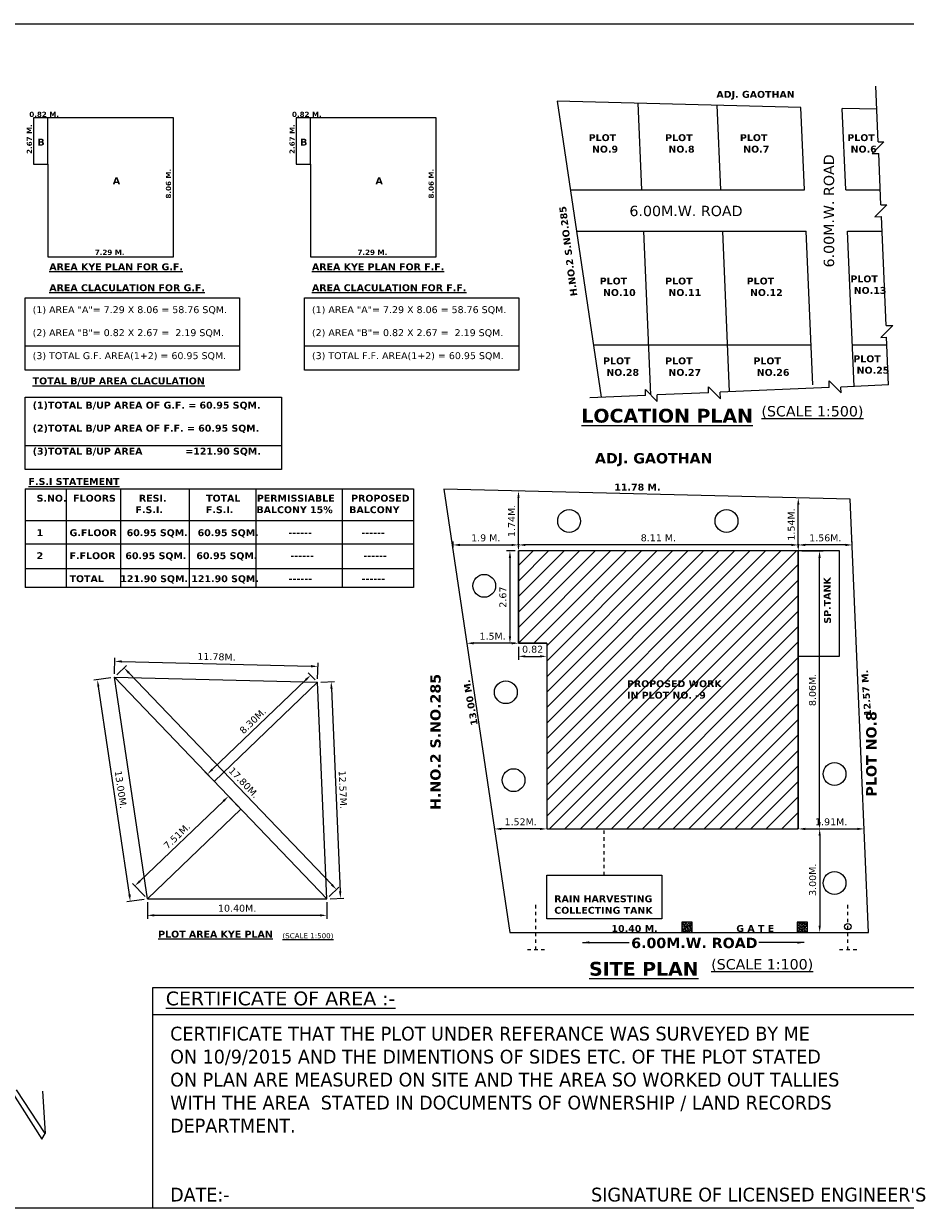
# Model space of a CAD drawing. Header units: millimetres. Extents: x 54.8 to 127.3, y 26.1 to 60.4.
# Tile 4 of 5: x 79 to 104.5, y 26.1 to 60.4. Entities that reach past the tile are written whole.
import ezdxf

# ---------------------------------------------------------------- set-up
doc = ezdxf.new("R2010")
doc.units = ezdxf.units.MM
doc.header["$LTSCALE"] = 0.05
doc.linetypes.add('ACAD_ISO03W100', pattern=[30, 12, -18])
doc.styles.get("Standard").update_dxf_attribs({"font": 'verdana.ttf', "height": 0.2})
doc.dimstyles.new('ISO-25', dxfattribs={"dimtxt": 0.001, "dimasz": 0.2, "dimexe": 0.1, "dimexo": 0.1, "dimgap": 0.1, "dimtad": 3, "dimdsep": 46, "dimtxsty": 'Standard', "dimcen": -0.09, "dimclrd": 256, "dimclrt": 256, "dimazin": 0, "dimtfac": 1, "dimtmove": 0, "dimatfit": 3, "dimfxl": 1, "dimtolj": 1, "dimarcsym": 0})
pattern_1 = [(37.5, (1.190624, 0.160036), (-0.001600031, 0.048941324), [0, -0.038608, 0, -0.04318, 0, -0.041275]), (7.5, (1.190624, 0.160036), (0.04495233, 0.07168251), [0, -0.020828, 0, -0.034798, 0, -0.013335]), (327.5, (1.159382, 0.160036), (0.079099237, 0.000143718), [0, -0.0127, 0, -0.04572, 0, -0.05969]), (317.5, (1.15938, 0.160036), (0.076355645, 0.022292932), [0, -0.00635, 0, -0.029972, 0, -0.03429])]

# ---------------------------------------------------------------- blocks, each defined once
blk = doc.blocks.new('*D2')
at = {"lineweight": -2, "ltscale": 0.05, "transparency": 16777216}
blk.add_line((101.442, 45.318), (101.442, 46.456), dxfattribs=at)
at = {"ltscale": 0.05, "transparency": 16777216}
for points in [[(101.409, 46.456), (101.476, 46.456), (101.442, 46.656)], [(101.409, 45.318), (101.476, 45.318), (101.442, 45.118)]]:
    blk.add_solid(points, dxfattribs=at)
at = {"layer": 'Defpoints', "color": 0, "ltscale": 0.05, "transparency": 16777216}
for p in [(101.442, 46.656), (101.442, 46.656), (101.442, 45.118)]:
    blk.add_point(p, dxfattribs=at)
at = {"ltscale": 0.05, "transparency": 16777216, "insert": (101.24, 45.887), "char_height": 0.2, "attachment_point": 5, "rotation": 90}
blk.add_mtext('\\A1;1.54M.', dxfattribs=at)
blk = doc.blocks.new('*D3')
at = {"color": 0, "lineweight": -2, "ltscale": 0.05, "transparency": 16777216}
for p, q in [((101.542, 45.118), (102.159, 45.118)), ((101.542, 37.06), (102.159, 37.06))]:
    blk.add_line(p, q, dxfattribs=at)
at = {"lineweight": -2, "ltscale": 0.05, "transparency": 16777216}
blk.add_line((102.059, 37.26), (102.059, 44.918), dxfattribs=at)
at = {"ltscale": 0.05, "transparency": 16777216}
for points in [[(102.025, 44.918), (102.092, 44.918), (102.059, 45.118)], [(102.025, 37.26), (102.092, 37.26), (102.059, 37.06)]]:
    blk.add_solid(points, dxfattribs=at)
at = {"layer": 'Defpoints', "color": 0, "ltscale": 0.05, "transparency": 16777216}
for p in [(101.442, 45.118), (102.059, 45.118), (101.442, 37.06)]:
    blk.add_point(p, dxfattribs=at)
at = {"ltscale": 0.05, "transparency": 16777216, "insert": (101.854, 41.089), "char_height": 0.2, "attachment_point": 5, "rotation": 90}
blk.add_mtext('\\A1;8.06M.', dxfattribs=at)
blk = doc.blocks.new('*D4')
at = {"color": 0, "lineweight": -2, "ltscale": 0.05, "transparency": 16777216}
for p, q in [((101.542, 37.06), (102.163, 37.06)), ((101.542, 34.06), (102.163, 34.06))]:
    blk.add_line(p, q, dxfattribs=at)
at = {"lineweight": -2, "ltscale": 0.05, "transparency": 16777216}
blk.add_line((102.063, 36.86), (102.063, 34.26), dxfattribs=at)
at = {"ltscale": 0.05, "transparency": 16777216}
for points in [[(102.029, 36.86), (102.096, 36.86), (102.063, 37.06)], [(102.029, 34.26), (102.096, 34.26), (102.063, 34.06)]]:
    blk.add_solid(points, dxfattribs=at)
at = {"layer": 'Defpoints', "color": 0, "ltscale": 0.05, "transparency": 16777216}
for p in [(101.442, 37.06), (101.442, 34.06), (102.063, 34.06)]:
    blk.add_point(p, dxfattribs=at)
at = {"ltscale": 0.05, "transparency": 16777216, "insert": (101.859, 35.586), "char_height": 0.2, "attachment_point": 5, "rotation": 90}
blk.add_mtext('\\A1;3.00M.', dxfattribs=at)
blk = doc.blocks.new('*D5')
at = {"color": 0, "lineweight": -2, "ltscale": 0.05, "transparency": 16777216}
for p, q in [((91.432, 45.218), (91.432, 45.393)), ((93.33, 45.218), (93.33, 45.393))]:
    blk.add_line(p, q, dxfattribs=at)
at = {"lineweight": -2, "ltscale": 0.05, "transparency": 16777216}
blk.add_line((91.632, 45.293), (93.13, 45.293), dxfattribs=at)
at = {"ltscale": 0.05, "transparency": 16777216}
for points in [[(91.632, 45.326), (91.632, 45.26), (91.432, 45.293)], [(93.13, 45.326), (93.13, 45.26), (93.33, 45.293)]]:
    blk.add_solid(points, dxfattribs=at)
at = {"layer": 'Defpoints', "color": 0, "ltscale": 0.05, "transparency": 16777216}
for p in [(91.432, 45.118), (93.33, 45.293), (93.33, 45.118)]:
    blk.add_point(p, dxfattribs=at)
at = {"ltscale": 0.05, "transparency": 16777216, "insert": (92.381, 45.497), "char_height": 0.2, "attachment_point": 5}
blk.add_mtext('\\A1;1.9 M.', dxfattribs=at)
blk = doc.blocks.new('*D6')
at = {"color": 0, "lineweight": -2, "ltscale": 0.05, "transparency": 16777216}
for p, q in [((93.33, 45.218), (93.33, 45.393)), ((101.442, 45.218), (101.442, 45.393))]:
    blk.add_line(p, q, dxfattribs=at)
at = {"lineweight": -2, "ltscale": 0.05, "transparency": 16777216}
blk.add_line((101.242, 45.293), (93.53, 45.293), dxfattribs=at)
at = {"ltscale": 0.05, "transparency": 16777216}
for points in [[(93.53, 45.326), (93.53, 45.26), (93.33, 45.293)], [(101.242, 45.326), (101.242, 45.26), (101.442, 45.293)]]:
    blk.add_solid(points, dxfattribs=at)
at = {"layer": 'Defpoints', "color": 0, "ltscale": 0.05, "transparency": 16777216}
for p in [(93.33, 45.293), (93.33, 45.118), (101.442, 45.118)]:
    blk.add_point(p, dxfattribs=at)
at = {"ltscale": 0.05, "transparency": 16777216, "insert": (97.386, 45.498), "char_height": 0.2, "attachment_point": 5}
blk.add_mtext('\\A1;8.11 M.', dxfattribs=at)
blk = doc.blocks.new('*D7')
at = {"color": 0, "lineweight": -2, "ltscale": 0.05, "transparency": 16777216}
for p, q in [((101.442, 45.218), (101.442, 45.393)), ((103.007, 45.218), (103.007, 45.393))]:
    blk.add_line(p, q, dxfattribs=at)
at = {"lineweight": -2, "ltscale": 0.05, "transparency": 16777216}
blk.add_line((102.807, 45.293), (101.642, 45.293), dxfattribs=at)
at = {"ltscale": 0.05, "transparency": 16777216}
for points in [[(101.642, 45.326), (101.642, 45.26), (101.442, 45.293)], [(102.807, 45.326), (102.807, 45.26), (103.007, 45.293)]]:
    blk.add_solid(points, dxfattribs=at)
at = {"layer": 'Defpoints', "color": 0, "ltscale": 0.05, "transparency": 16777216}
for p in [(101.442, 45.293), (101.442, 45.118), (103.007, 45.118)]:
    blk.add_point(p, dxfattribs=at)
at = {"ltscale": 0.05, "transparency": 16777216, "insert": (102.225, 45.497), "char_height": 0.2, "attachment_point": 5}
blk.add_mtext('\\A1;1.56M.', dxfattribs=at)
blk = doc.blocks.new('*D8')
at = {"lineweight": -2, "ltscale": 0.05, "transparency": 16777216}
blk.add_line((93.95, 37.06), (92.833, 37.06), dxfattribs=at)
at = {"ltscale": 0.05, "transparency": 16777216}
for points in [[(92.833, 37.093), (92.833, 37.027), (92.633, 37.06)], [(93.95, 37.093), (93.95, 37.027), (94.15, 37.06)]]:
    blk.add_solid(points, dxfattribs=at)
at = {"layer": 'Defpoints', "color": 0, "ltscale": 0.05, "transparency": 16777216}
for p in [(92.633, 37.06), (92.633, 37.06), (94.15, 37.06)]:
    blk.add_point(p, dxfattribs=at)
at = {"ltscale": 0.05, "transparency": 16777216, "insert": (93.392, 37.264), "char_height": 0.2, "attachment_point": 5}
blk.add_mtext('\\A1;1.52M.', dxfattribs=at)
blk = doc.blocks.new('*D9')
at = {"lineweight": -2, "ltscale": 0.05, "transparency": 16777216}
blk.add_line((101.642, 37.06), (103.152, 37.06), dxfattribs=at)
at = {"ltscale": 0.05, "transparency": 16777216}
for points in [[(101.642, 37.093), (101.642, 37.027), (101.442, 37.06)], [(103.152, 37.093), (103.152, 37.027), (103.352, 37.06)]]:
    blk.add_solid(points, dxfattribs=at)
at = {"layer": 'Defpoints', "color": 0, "ltscale": 0.05, "transparency": 16777216}
for p in [(101.442, 37.06), (103.352, 37.06), (103.352, 37.06)]:
    blk.add_point(p, dxfattribs=at)
at = {"ltscale": 0.05, "transparency": 16777216, "insert": (102.397, 37.264), "char_height": 0.2, "attachment_point": 5}
blk.add_mtext('\\A1;1.91M.', dxfattribs=at)
blk = doc.blocks.new('*D10')
at = {"lineweight": -2, "ltscale": 0.05, "transparency": 16777216}
blk.add_line((93.13, 42.443), (92.03, 42.443), dxfattribs=at)
at = {"ltscale": 0.05, "transparency": 16777216}
for points in [[(92.03, 42.477), (92.03, 42.41), (91.83, 42.443)], [(93.13, 42.477), (93.13, 42.41), (93.33, 42.443)]]:
    blk.add_solid(points, dxfattribs=at)
at = {"layer": 'Defpoints', "color": 0, "ltscale": 0.05, "transparency": 16777216}
for p in [(91.83, 42.443), (91.83, 42.443), (93.33, 42.443)]:
    blk.add_point(p, dxfattribs=at)
at = {"ltscale": 0.05, "transparency": 16777216, "insert": (92.58, 42.646), "char_height": 0.2, "attachment_point": 5}
blk.add_mtext('\\A1;1.5M.', dxfattribs=at)
blk = doc.blocks.new('*D11')
at = {"lineweight": -2, "ltscale": 0.05, "transparency": 16777216}
blk.add_line((93.33, 45.318), (93.33, 46.659), dxfattribs=at)
at = {"ltscale": 0.05, "transparency": 16777216}
for points in [[(93.297, 46.659), (93.364, 46.659), (93.33, 46.859)], [(93.297, 45.318), (93.364, 45.318), (93.33, 45.118)]]:
    blk.add_solid(points, dxfattribs=at)
at = {"layer": 'Defpoints', "color": 0, "ltscale": 0.05, "transparency": 16777216}
for p in [(93.33, 46.859), (93.33, 46.859), (93.33, 45.118)]:
    blk.add_point(p, dxfattribs=at)
at = {"ltscale": 0.05, "transparency": 16777216, "insert": (93.13, 45.989), "char_height": 0.2, "attachment_point": 5, "rotation": 90}
blk.add_mtext('\\A1;1.74M.', dxfattribs=at)
blk = doc.blocks.new('*D12')
at = {"color": 0, "lineweight": -2, "ltscale": 0.05, "transparency": 16777216}
for p, q in [((93.33, 42.343), (93.33, 41.962)), ((94.15, 42.343), (94.15, 41.962))]:
    blk.add_line(p, q, dxfattribs=at)
at = {"lineweight": -2, "ltscale": 0.05, "transparency": 16777216}
blk.add_line((93.53, 42.062), (93.95, 42.062), dxfattribs=at)
at = {"ltscale": 0.05, "transparency": 16777216}
for points in [[(93.53, 42.096), (93.53, 42.029), (93.33, 42.062)], [(93.95, 42.096), (93.95, 42.029), (94.15, 42.062)]]:
    blk.add_solid(points, dxfattribs=at)
at = {"layer": 'Defpoints', "color": 0, "ltscale": 0.05, "transparency": 16777216}
for p in [(93.33, 42.443), (94.15, 42.443), (94.15, 42.062)]:
    blk.add_point(p, dxfattribs=at)
at = {"ltscale": 0.05, "transparency": 16777216, "insert": (93.74, 42.267), "char_height": 0.2, "attachment_point": 5}
blk.add_mtext('\\A1;0.82', dxfattribs=at)
blk = doc.blocks.new('*D13')
at = {"color": 0, "lineweight": -2, "ltscale": 0.05, "transparency": 16777216}
for p, q in [((93.23, 45.118), (92.982, 45.118)), ((93.23, 42.443), (92.982, 42.443))]:
    blk.add_line(p, q, dxfattribs=at)
at = {"lineweight": -2, "ltscale": 0.05, "transparency": 16777216}
blk.add_line((93.082, 44.918), (93.082, 42.643), dxfattribs=at)
at = {"ltscale": 0.05, "transparency": 16777216}
for points in [[(93.049, 44.918), (93.116, 44.918), (93.082, 45.118)], [(93.049, 42.643), (93.116, 42.643), (93.082, 42.443)]]:
    blk.add_solid(points, dxfattribs=at)
at = {"layer": 'Defpoints', "color": 0, "ltscale": 0.05, "transparency": 16777216}
for p in [(93.33, 45.118), (93.082, 42.443), (93.33, 42.443)]:
    blk.add_point(p, dxfattribs=at)
at = {"ltscale": 0.05, "transparency": 16777216, "insert": (92.878, 43.781), "char_height": 0.2, "attachment_point": 5, "rotation": 90}
blk.add_mtext('\\A1;2.67', dxfattribs=at)
blk = doc.blocks.new('*D14')
at = {"color": 0, "lineweight": -2, "ltscale": 0.05, "transparency": 16777216}
for p, q in [((81.686, 41.527), (81.967, 41.796)), ((87.845, 35.101), (88.125, 35.37))]:
    blk.add_line(p, q, dxfattribs=at)
at = {"lineweight": -2, "ltscale": 0.05, "transparency": 16777216}
blk.add_line((82.033, 41.583), (87.915, 35.445), dxfattribs=at)
at = {"ltscale": 0.05, "transparency": 16777216}
for points in [[(82.057, 41.606), (82.009, 41.56), (81.895, 41.727)], [(87.939, 35.468), (87.891, 35.422), (88.053, 35.301)]]:
    blk.add_solid(points, dxfattribs=at)
at = {"layer": 'Defpoints', "color": 0, "ltscale": 0.05, "transparency": 16777216}
for p in [(81.614, 41.458), (87.772, 35.032), (88.053, 35.301)]:
    blk.add_point(p, dxfattribs=at)
at = {"ltscale": 0.05, "transparency": 16777216, "insert": (85.122, 38.655), "char_height": 0.2, "attachment_point": 5, "rotation": 313.7798}
blk.add_mtext('\\A1;        17.80M.', dxfattribs=at)
blk = doc.blocks.new('*D15')
at = {"color": 0, "lineweight": -2, "ltscale": 0.05, "transparency": 16777216}
for p, q in [((87.434, 41.383), (87.236, 41.59)), ((84.438, 38.511), (84.239, 38.719))]:
    blk.add_line(p, q, dxfattribs=at)
at = {"lineweight": -2, "ltscale": 0.05, "transparency": 16777216}
blk.add_line((87.16, 41.379), (84.453, 38.785), dxfattribs=at)
at = {"ltscale": 0.05, "transparency": 16777216}
for points in [[(87.137, 41.403), (87.183, 41.355), (87.305, 41.518)], [(84.43, 38.809), (84.476, 38.761), (84.308, 38.646)]]:
    blk.add_solid(points, dxfattribs=at)
at = {"layer": 'Defpoints', "color": 0, "ltscale": 0.05, "transparency": 16777216}
for p in [(87.503, 41.311), (84.308, 38.646), (84.507, 38.439)]:
    blk.add_point(p, dxfattribs=at)
at = {"ltscale": 0.05, "transparency": 16777216, "insert": (85.626, 40.192), "char_height": 0.2, "attachment_point": 5, "rotation": 43.7798}
blk.add_mtext('\\A1;8.30M.', dxfattribs=at)
blk = doc.blocks.new('*D16')
at = {"lineweight": -2, "ltscale": 0.05, "transparency": 16777216}
blk.add_line((84.777, 37.869), (82.355, 35.548), dxfattribs=at)
at = {"color": 0, "lineweight": -2, "ltscale": 0.05, "transparency": 16777216}
for p, q in [((85.214, 37.701), (84.852, 38.079)), ((82.503, 35.104), (82.141, 35.482))]:
    blk.add_line(p, q, dxfattribs=at)
at = {"ltscale": 0.05, "transparency": 16777216}
for points in [[(84.754, 37.893), (84.8, 37.845), (84.921, 38.007)], [(82.332, 35.572), (82.378, 35.524), (82.21, 35.409)]]:
    blk.add_solid(points, dxfattribs=at)
at = {"layer": 'Defpoints', "color": 0, "ltscale": 0.05, "transparency": 16777216}
for p in [(85.283, 37.629), (82.21, 35.409), (82.572, 35.032)]:
    blk.add_point(p, dxfattribs=at)
at = {"ltscale": 0.05, "transparency": 16777216, "insert": (83.426, 36.854), "char_height": 0.2, "attachment_point": 5, "rotation": 43.7798}
blk.add_mtext('\\A1;7.51M.', dxfattribs=at)
blk = doc.blocks.new('*D17')
at = {"color": 0, "lineweight": -2, "ltscale": 0.05, "transparency": 16777216}
for p, q in [((82.572, 34.932), (82.572, 34.455)), ((87.772, 34.932), (87.772, 34.455))]:
    blk.add_line(p, q, dxfattribs=at)
at = {"lineweight": -2, "ltscale": 0.05, "transparency": 16777216}
blk.add_line((82.772, 34.555), (87.572, 34.555), dxfattribs=at)
at = {"ltscale": 0.05, "transparency": 16777216}
for points in [[(82.772, 34.588), (82.772, 34.521), (82.572, 34.555)], [(87.572, 34.588), (87.572, 34.521), (87.772, 34.555)]]:
    blk.add_solid(points, dxfattribs=at)
at = {"layer": 'Defpoints', "color": 0, "ltscale": 0.05, "transparency": 16777216}
for p in [(82.572, 35.032), (87.772, 35.032), (87.772, 34.555)]:
    blk.add_point(p, dxfattribs=at)
at = {"ltscale": 0.05, "transparency": 16777216, "insert": (85.172, 34.759), "char_height": 0.2, "attachment_point": 5}
blk.add_mtext('\\A1;10.40M.', dxfattribs=at)
blk = doc.blocks.new('*D18')
at = {"color": 0, "lineweight": -2, "ltscale": 0.05, "transparency": 16777216}
for p, q in [((81.515, 41.443), (81.021, 41.37)), ((82.474, 35.017), (81.979, 34.943))]:
    blk.add_line(p, q, dxfattribs=at)
at = {"lineweight": -2, "ltscale": 0.05, "transparency": 16777216}
blk.add_line((82.049, 35.156), (81.149, 41.187), dxfattribs=at)
at = {"ltscale": 0.05, "transparency": 16777216}
for points in [[(81.182, 41.192), (81.116, 41.182), (81.12, 41.384)], [(82.082, 35.161), (82.016, 35.151), (82.078, 34.958)]]:
    blk.add_solid(points, dxfattribs=at)
at = {"layer": 'Defpoints', "color": 0, "ltscale": 0.05, "transparency": 16777216}
for p in [(81.12, 41.384), (81.614, 41.458), (82.572, 35.032)]:
    blk.add_point(p, dxfattribs=at)
at = {"ltscale": 0.05, "transparency": 16777216, "insert": (81.801, 38.201), "char_height": 0.2, "attachment_point": 5, "rotation": 278.4835}
blk.add_mtext('\\A1;13.00M.', dxfattribs=at)
blk = doc.blocks.new('*D19')
at = {"color": 0, "lineweight": -2, "ltscale": 0.05, "transparency": 16777216}
for p, q in [((81.616, 41.558), (81.628, 42.019)), ((87.506, 41.411), (87.517, 41.872))]:
    blk.add_line(p, q, dxfattribs=at)
at = {"lineweight": -2, "ltscale": 0.05, "transparency": 16777216}
blk.add_line((81.825, 41.914), (87.315, 41.777), dxfattribs=at)
at = {"ltscale": 0.05, "transparency": 16777216}
for points in [[(81.826, 41.948), (81.825, 41.881), (81.625, 41.919)], [(87.316, 41.81), (87.314, 41.743), (87.515, 41.772)]]:
    blk.add_solid(points, dxfattribs=at)
at = {"layer": 'Defpoints', "color": 0, "ltscale": 0.05, "transparency": 16777216}
for p in [(87.515, 41.772), (81.614, 41.458), (87.503, 41.311)]:
    blk.add_point(p, dxfattribs=at)
at = {"ltscale": 0.05, "transparency": 16777216, "insert": (84.575, 42.05), "char_height": 0.2, "attachment_point": 5, "rotation": 358.5646}
blk.add_mtext('\\A1;11.78M.', dxfattribs=at)
blk = doc.blocks.new('*D20')
at = {"color": 0, "lineweight": -2, "ltscale": 0.05, "transparency": 16777216}
for p, q in [((87.603, 41.315), (87.999, 41.332)), ((87.872, 35.036), (88.268, 35.053))]:
    blk.add_line(p, q, dxfattribs=at)
at = {"lineweight": -2, "ltscale": 0.05, "transparency": 16777216}
blk.add_line((87.908, 41.128), (88.16, 35.248), dxfattribs=at)
at = {"ltscale": 0.05, "transparency": 16777216}
for points in [[(87.941, 41.129), (87.874, 41.126), (87.899, 41.328)], [(88.193, 35.25), (88.126, 35.247), (88.168, 35.048)]]:
    blk.add_solid(points, dxfattribs=at)
at = {"layer": 'Defpoints', "color": 0, "ltscale": 0.05, "transparency": 16777216}
for p in [(87.503, 41.311), (87.772, 35.032), (88.168, 35.048)]:
    blk.add_point(p, dxfattribs=at)
at = {"ltscale": 0.05, "transparency": 16777216, "insert": (88.238, 38.197), "char_height": 0.2, "attachment_point": 5, "rotation": 272.4556}
blk.add_mtext('\\A1;12.57M.', dxfattribs=at)

msp = doc.modelspace()

# ---------------------------------------------------------------- hatches: boundary and pattern name
at = {"ltscale": 0.05}
h = msp.add_hatch(dxfattribs=at)
h.set_pattern_fill('ANSI31', color=256, scale=0.1, style=0)
h.set_pattern_definition([(45, (-727.66374, -42.16322), (-0.2245064, 0.2245064), [])])
h.paths.add_polyline_path([(101.442, 37.06), (101.442, 45.118), (93.33, 45.118), (93.33, 42.443), (94.15, 42.443), (94.15, 37.06)])
h.paths.add_polyline_path([(96.412, 40.874), (99.249, 40.874), (99.249, 41.534), (96.412, 41.534)], flags=24)
h = msp.add_hatch(dxfattribs=at)
h.set_pattern_fill('AR-SAND', color=256, scale=0.001, style=0)
h.set_pattern_definition(pattern_1)
h.paths.add_polyline_path([(98.061, 34.06), (98.361, 34.06), (98.361, 34.36), (98.061, 34.36)])
h = msp.add_hatch(dxfattribs=at)
h.set_pattern_fill('AR-SAND', color=256, scale=0.001, style=0)
h.set_pattern_definition(pattern_1)
h.paths.add_polyline_path([(101.411, 34.36), (101.411, 34.06), (101.711, 34.06), (101.711, 34.36)])

# ---------------------------------------------------------------- linework, layer by layer
for p, q in [((103.759, 56.984), (103.69, 58.59)), ((94.447, 58.156), (95.009, 54.386)), ((101.516, 57.979), (94.447, 58.156)), ((96.91, 55.586), (96.802, 58.097)), ((99.198, 55.586), (99.093, 58.04)), ((101.618, 55.586), (101.516, 57.979)), ((103.719, 57.924), (102.718, 57.949)), ((102.82, 55.586), (102.718, 57.949)), ((103.838, 55.152), (103.774, 56.646)), ((94.83, 55.586), (101.618, 55.586)), ((102.82, 55.586), (103.819, 55.586)), ((103.988, 51.655), (103.852, 54.815)), ((95.009, 54.386), (101.67, 54.386)), ((95.009, 54.386), (95.727, 49.573)), ((97.165, 49.641), (96.962, 54.386)), ((99.449, 49.733), (99.25, 54.386)), ((101.861, 49.931), (101.67, 54.386)), ((103.064, 49.888), (102.871, 54.386)), ((102.871, 54.386), (103.871, 54.386)), ((104.062, 49.931), (104.002, 51.317)), ((95.5, 51.096), (101.811, 51.096)), ((103.012, 51.096), (104.012, 51.096)), ((102.337, 49.857), (99.178, 49.721)), ((104.062, 49.931), (102.676, 49.871)), ((97.009, 49.628), (95.403, 49.559)), ((98.84, 49.707), (97.346, 49.643)), ((91.164, 46.913), (93.081, 34.06)), ((102.942, 46.618), (91.164, 46.913)), ((103.481, 34.06), (102.942, 46.618)), ((101.442, 45.118), (93.33, 45.118)), ((93.33, 42.443), (93.33, 45.118)), ((101.442, 45.118), (101.442, 37.06)), ((94.15, 42.443), (93.33, 42.443)), ((87.772, 35.032), (81.614, 41.458)), ((82.572, 35.032), (81.614, 41.458)), ((81.614, 41.458), (87.503, 41.311)), ((87.503, 41.311), (84.507, 38.439)), ((87.772, 35.032), (87.503, 41.311)), ((82.572, 35.032), (85.283, 37.629)), ((82.572, 35.032), (87.772, 35.032)), ((93.081, 34.06), (103.481, 34.06)), ((78.624, 29.467), (79.508, 28.066)), ((79.606, 28.228), (78.777, 29.492)), ((79.527, 29.462), (79.606, 28.228)), ((79.508, 28.066), (79.606, 28.228))]:
    msp.add_line(p, q)
for p, q in [((79.679, 56.335), (79.679, 57.673)), ((87.295, 56.335), (87.295, 57.673)), ((79.024, 51.062), (85.239, 51.062)), ((87.123, 51.062), (93.337, 51.062)), ((79.024, 48.179), (86.46, 48.179)), ((79.024, 46.923), (90.284, 46.923)), ((79.024, 46.923), (79.024, 44.063)), ((80.219, 46.923), (80.219, 44.063)), ((81.795, 46.923), (81.795, 44.063)), ((83.783, 46.923), (83.783, 44.063)), ((85.712, 46.923), (85.712, 44.063)), ((88.219, 46.923), (88.219, 44.063)), ((90.284, 46.923), (90.284, 44.063)), ((79.024, 46), (90.284, 46)), ((79.024, 45.327), (90.284, 45.327)), ((90.284, 44.596), (79.024, 44.596)), ((90.284, 44.063), (79.024, 44.063)), ((104.912, 32.454), (82.719, 32.454)), ((82.719, 32.454), (82.719, 26.061)), ((104.912, 31.667), (82.719, 31.667))]:
    msp.add_line(p, q, dxfattribs=at)
at = {"linetype": 'ACAD_ISO03W100', "ltscale": 0.05}
for p, q in [((95.816, 35.719), (95.816, 37.06)), ((93.829, 33.555), (93.829, 34.896)), ((102.879, 33.555), (102.879, 34.896)), ((94.087, 33.555), (93.578, 33.555)), ((103.137, 33.555), (102.628, 33.555))]:
    msp.add_line(p, q, dxfattribs=at)
at = {"ltscale": 0.05}
for points in [[(114.057, 26.061), (54.769, 26.061), (54.769, 60.405), (114.057, 60.405), (114.057, 29.661)], [(103.759, 56.984), (103.926, 56.984), (103.585, 56.638), (103.774, 56.646)], [(103.838, 55.152), (104.005, 55.152), (103.664, 54.807), (103.852, 54.815)], [(103.988, 51.655), (104.179, 51.655), (103.838, 51.31), (104.002, 51.317)], [(98.84, 49.707), (98.84, 49.874), (99.186, 49.533), (99.178, 49.721)], [(102.337, 49.857), (102.337, 50.048), (102.683, 49.707), (102.676, 49.871)], [(97.009, 49.628), (97.009, 49.795), (97.354, 49.454), (97.346, 49.643)]]:
    msp.add_lwpolyline(points, dxfattribs=at)
for points in [[(79.269, 57.673), (79.269, 56.335), (79.679, 56.335), (79.679, 53.644), (83.325, 53.644), (83.325, 57.673)], [(86.885, 57.673), (86.885, 56.335), (87.295, 56.335), (87.295, 53.644), (90.941, 53.644), (90.941, 57.673)], [(79.024, 52.459), (85.239, 52.459), (85.239, 50.364), (79.024, 50.364)], [(87.123, 52.459), (93.337, 52.459), (93.337, 50.364), (87.123, 50.364)], [(79.024, 49.576), (86.46, 49.576), (86.46, 47.48), (79.024, 47.48)], [(93.33, 45.118), (93.33, 42.443), (94.15, 42.443), (94.15, 37.06), (101.442, 37.06), (101.442, 45.118)], [(101.442, 42.068), (102.641, 42.068), (102.641, 45.118), (101.442, 45.118)], [(94.15, 35.719), (97.482, 35.719), (97.482, 34.451), (94.15, 34.451)], [(98.061, 34.06), (98.361, 34.06), (98.361, 34.36), (98.061, 34.36)], [(101.411, 34.06), (101.711, 34.06), (101.711, 34.36), (101.411, 34.36)]]:
    msp.add_lwpolyline(points, close=True, dxfattribs=at)
for centre, radius in [((94.797, 45.986), 0.331), ((99.361, 45.986), 0.331), ((92.336, 44.108), 0.331), ((92.963, 41.023), 0.331), ((102.493, 38.653), 0.331), ((93.187, 38.474), 0.331), ((102.493, 35.492), 0.331), ((102.879, 34.225), 0.0924)]:
    msp.add_circle(centre, radius, dxfattribs=at)

# ---------------------------------------------------------------- texts
at = {"attachment_point": 1}
for s, insert, char_height, width in [('{\\fVerdana|b1|i0|c0|p34;ADJ. GAOTHAN}', (99.067, 58.456), 0.2, 8.85547), ('{\\fVerdana|b1|i0|c0|p34;0.82 M.}', (79.147, 57.851), 0.15, 3.16005), ('{\\fVerdana|b1|i0|c0|p34;0.82 M.}', (86.763, 57.851), 0.15, 3.16005), ('{\\fVerdana|b1|i0|c0|p34;B}', (79.382, 57.071), 0.2, 0.3843), ('{\\fVerdana|b1|i0|c0|p34;B}', (86.999, 57.071), 0.2, 0.3843), ('{\\fVerdana|b1|i0|c0|p34;PLOT\\P NO.9}', (95.365, 57.201), 0.2, 1.85428), ('{\\fVerdana|b1|i0|c0|p34;PLOT\\P NO.8}', (97.582, 57.201), 0.2, 1.85428), ('{\\fVerdana|b1|i0|c0|p34;PLOT\\P NO.7}', (99.75, 57.201), 0.2, 1.85428), ('{\\fVerdana|b1|i0|c0|p34;PLOT\\P NO.6}', (102.864, 57.201), 0.2, 1.85428), ('{\\fVerdana|b1|i0|c0|p34;A}', (81.567, 55.95), 0.2, 0.3843), ('{\\fVerdana|b1|i0|c0|p34;A}', (89.183, 55.95), 0.2, 0.3843), ('6.00M.W. ROAD', (96.547, 55.126), 0.3, 8.85547), ('{\\fVerdana|b1|i0|c0|p34;7.29 M.}', (81.046, 53.852), 0.15, 3.16005), ('{\\fVerdana|b1|i0|c0|p34;7.29 M.}', (88.662, 53.852), 0.15, 3.16005), ('{\\fVerdana|b1|i0|c0|p34;\\LAREA KYE PLAN FOR G.F.}', (79.726, 53.456), 0.2, 3.83848), ('{\\fVerdana|b1|i0|c0|p34;\\LAREA KYE PLAN FOR F.F.}', (87.342, 53.456), 0.2, 3.83848), ('{\\fVerdana|b1|i0|c0|p34;PLOT\\P NO.10}', (95.684, 53.044), 0.2, 1.85428), ('{\\fVerdana|b1|i0|c0|p34;PLOT\\P NO.11}', (97.582, 53.044), 0.2, 1.85428), ('{\\fVerdana|b1|i0|c0|p34;PLOT\\P NO.12}', (99.946, 53.044), 0.2, 1.85428), ('{\\fVerdana|b1|i0|c0|p34;PLOT\\P NO.13}', (102.953, 53.106), 0.2, 1.85428), ('{\\fVerdana|b1|i0|c0|p34;\\LAREA CLACULATION FOR G.F.}', (79.726, 52.85), 0.2, 5.39092), ('{\\fVerdana|b1|i0|c0|p34;\\LAREA CLACULATION FOR F.F.}', (87.342, 52.85), 0.2, 5.39092), ('(1) AREA "A"= 7.29 X 8.06 = 58.76 SQM.\\P\\P(2) AREA "B"= 0.82 X 2.67 =  2.19 SQM.\\P\\P(3) TOTAL G.F. AREA(1+2) = 60.95 SQM.', (79.244, 52.214), 0.2, 6.19078), ('(1) AREA "A"= 7.29 X 8.06 = 58.76 SQM.\\P\\P(2) AREA "B"= 0.82 X 2.67 =  2.19 SQM.\\P\\P(3) TOTAL F.F. AREA(1+2) = 60.95 SQM.', (87.342, 52.214), 0.2, 6.19078), ('{\\fVerdana|b1|i0|c0|p34;PLOT\\P NO.28}', (95.782, 50.729), 0.2, 1.85428), ('{\\fVerdana|b1|i0|c0|p34;PLOT\\P NO.27}', (97.582, 50.729), 0.2, 1.85428), ('{\\fVerdana|b1|i0|c0|p34;PLOT\\P NO.26}', (100.142, 50.729), 0.2, 1.85428), ('{\\fVerdana|b1|i0|c0|p34;PLOT\\P NO.25}', (103.038, 50.791), 0.2, 1.85428), ('{\\fVerdana|b1|i0|c0|p34;\\LTOTAL B/UP AREA CLACULATION }', (79.244, 50.148), 0.2, 5.39092), ('{\\fVerdana|b1|i0|c0|p34;(1)TOTAL B/UP AREA OF G.F. = 60.95 SQM.\\P\\P(2)TOTAL B/UP AREA OF F.F. = 60.95 SQM.\\P}\\P{\\fVerdana|b1|i0|c0|p34;(3)TOTAL B/UP AREA             =121.90 SQM.}', (79.244, 49.445), 0.2, 7.46761), ('{\\fVerdana|b1|i0|c0|p34;\\H0.8x;\\LLOCATION PLAN}', (95.153, 49.24), 0.5, 8.85547), ('{\\H0.5x;\\L(SCALE 1:500)}', (100.374, 49.32), 0.6, 4.72173), ('{\\fVerdana|b1|i0|c0|p34;\\H0.6x;ADJ. GAOTHAN}', (95.546, 47.957), 0.5, 8.85547), ('{\\fVerdana|b1|i0|c0|p34;\\LF.S.I STATEMENT }', (79.122, 47.232), 0.2, 5.39092), ('{\\fVerdana|b1|i0|c0|p34;\\H1.333x;11.78 M.}', (96.107, 47.069), 0.15, 3.16005), ('{\\fVerdana|b1|i0|c0|p34;S.NO.  FLOORS       RESI.            TOTAL     PERMISSIABLE     PROPOSED\\P                              F.S.I.             F.S.I.       BALCONY 15%     BALCONY\\P\\P1        G.FLOOR   60.95 SQM.   60.95 SQM.         ------               ------\\P\\P2        F.FLOOR   60.95 SQM.   60.95 SQM.          ------               ------               \\P\\P          TOTAL     121.90 SQM. 121.90 SQM.         ------               ------\\P     \\P\\P\\P             \\P\\P   }', (79.358, 46.748), 0.2, 13.55541), ('{\\fVerdana|b1|i0|c0|p34;\\H1.333x;PROPOSED WORK\\PIN PLOT NO. -9}', (96.475, 41.37), 0.15, 3.16005), ('{\\fVerdana|b1|i0|c0|p34;\\H1.333x;RAIN HARVESTING COLLECTING TANK}', (94.367, 35.134), 0.15, 3.16005), ('{\\fVerdana|b1|i0|c0|p34;\\LPLOT AREA KYE PLAN }', (82.883, 34.109), 0.2, 3.83848), ('{\\L(SCALE 1:500)}', (86.486, 34.038), 0.15, 4.72173), ('{\\fVerdana|b1|i0|c0|p34;\\H1.333x;10.40 M.}', (96.025, 34.272), 0.15, 3.16005), ('{\\fVerdana|b1|i0|c0|p34;\\H1.333x;G A T E}', (99.645, 34.272), 0.15, 3.16005), ('{\\fVerdana|b1|i0|c0|p34;6.00M.W. ROAD}', (96.598, 33.905), 0.3, 8.85547), ('{\\H0.5x;\\L(SCALE 1:100)}', (98.917, 33.287), 0.6, 4.72173), ('{\\fVerdana|b1|i0|c0|p34;\\H0.8x;\\LSITE PLAN}', (95.376, 33.206), 0.5, 8.85547), ('{\\LCERTIFICATE OF AREA :-}', (83.103, 32.346), 0.4, 29.10766), ("CERTIFICATE THAT THE PLOT UNDER REFERANCE WAS SURVEYED BY ME \\PON 10/9/2015 AND THE DIMENTIONS OF SIDES ETC. OF THE PLOT STATED\\PON PLAN ARE MEASURED ON SITE AND THE AREA SO WORKED OUT TALLIES\\PWITH THE AREA  STATED IN DOCUMENTS OF OWNERSHIP / LAND RECORDS\\PDEPARTMENT.\\P\\P\\PDATE:-                                                                 SIGNATURE OF LICENSED ENGINEER'S", (83.23, 31.326), 0.4, 33.07416)]:
    msp.add_mtext(s, dxfattribs=dict(at, insert=insert, char_height=char_height, width=width))
for s, insert, char_height, width, rotation in [('{\\fVerdana|b1|i0|c0|p34;2.67 M.}', (79.074, 56.628), 0.15, 3.16005, 90), ('{\\fVerdana|b1|i0|c0|p34;2.67 M.}', (86.691, 56.628), 0.15, 3.16005, 90), ('{\\fVerdana|b1|i0|c0|p34;8.06 M.}', (83.106, 55.335), 0.15, 3.16005, 90), ('{\\fVerdana|b1|i0|c0|p34;8.06 M.}', (90.723, 55.335), 0.15, 3.16005, 90), ('6.00M.W. ROAD', (102.181, 53.338), 0.3, 8.85547, 90.0256), ('{\\fVerdana|b1|i0|c0|p34;H.NO.2 S.NO.285}', (94.839, 52.492), 0.2, 8.85547, 97.2685), ('{\\fVerdana|b1|i0|c0|p34;\\H1.333x;SP.TANK}', (102.189, 43.011), 0.15, 2.10655, 90.4827), ('{\\fVerdana|b1|i0|c0|p34;\\H1.333x;12.57 M.}', (103.357, 40.326), 0.15, 3.16005, 93.9831), ('{\\fVerdana|b1|i0|c0|p34;\\H1.333x;13.00 M.}', (91.955, 40.044), 0.15, 3.16005, 100.0248), ('{\\fVerdana|b1|i0|c0|p34;\\H0.6x;H.NO.2 S.NO.285}', (90.773, 37.612), 0.5, 8.85547, 90), ('{\\fVerdana|b1|i0|c0|p34;\\H0.6x;PLOT NO.8}', (103.41, 37.999), 0.5, 8.85547, 90)]:
    msp.add_mtext(s, dxfattribs=dict(at, insert=insert, char_height=char_height, width=width, rotation=rotation))

# ---------------------------------------------------------------- dimensions: what is measured, and where the dimension line sits
at = {"ltscale": 0.05}
for p1, p2, distance, text, picture, middle in [((93.33, 45.118), (93.33, 46.859), 0, '<>M.', '*D11', (93.13, 45.989)), ((101.442, 45.118), (93.33, 45.118), -0.175, '<> M.', '*D6', (97.386, 45.498)), ((101.442, 37.06), (101.442, 45.118), -0.616, '<>M.', '*D3', (101.854, 41.089)), ((93.33, 42.443), (91.83, 42.443), 0, '<>M.', '*D10', (92.58, 42.646)), ((81.614, 41.458), (87.503, 41.311), 0.461, '11.78M.', '*D19', (84.575, 42.05)), ((81.614, 41.458), (87.772, 35.032), 0.389, '        17.80M.', '*D14', (85.122, 38.655)), ((82.572, 35.032), (81.614, 41.458), 0.5, '13.00M.', '*D18', (81.801, 38.201)), ((87.503, 41.311), (87.772, 35.032), 0.396, '12.57M.', '*D20', (88.238, 38.197)), ((85.283, 37.629), (82.572, 35.032), -0.523, '7.51M.', '*D16', (83.426, 36.854)), ((101.442, 37.06), (103.352, 37.06), 0, '<>M.', '*D9', (102.397, 37.264))]:
    dim = msp.add_aligned_dim(p1=p1, p2=p2, distance=distance, text=text, dimstyle='ISO-25', dxfattribs=at)
    dim.commit()
    dim.dimension.update_dxf_attribs({"geometry": picture, "text_midpoint": middle})
for base, p1, p2, angle, text, picture, middle in [((101.442, 46.656), (101.442, 45.118), (101.442, 46.656), 90, '<>M.', '*D2', (101.442, 45.887)), ((93.33, 45.293), (91.432, 45.118), (93.33, 45.118), 360, '<> M.', '*D5', (92.381, 45.293)), ((101.4424, 45.2931), (103.0067, 45.1182), (101.4424, 45.1182), 180, '<>M.', '*D7', (102.2245, 45.2931)), ((84.308, 38.646), (87.503, 41.311), (84.507, 38.439), 223.7798, '8.30M.', '*D15', (85.768, 40.045)), ((92.633, 37.06), (94.15, 37.06), (92.633, 37.06), 180, '<>M.', '*D8', (93.392, 37.06)), ((102.063, 34.06), (101.442, 37.06), (101.442, 34.06), 270, '<>.00M.', '*D4', (102.063, 35.586)), ((87.772, 34.555), (82.572, 35.032), (87.772, 35.032), 0, '10.40M.', '*D17', (85.172, 34.555))]:
    dim = msp.add_linear_dim(base=base, p1=p1, p2=p2, angle=angle, text=text, dimstyle='ISO-25', dxfattribs=at)
    dim.commit()
    dim.dimension.update_dxf_attribs({"geometry": picture, "text_midpoint": middle, "dimtype": 161})
for p1, p2, distance, picture, middle in [((93.3303, 45.1182), (93.3303, 42.4434), -0.248, '*D13', (92.8781, 43.7808)), ((93.33, 42.443), (94.15, 42.443), -0.381, '*D12', (93.74, 42.267))]:
    dim = msp.add_aligned_dim(p1=p1, p2=p2, distance=distance, dimstyle='ISO-25', dxfattribs=at)
    dim.commit()
    dim.dimension.update_dxf_attribs({"geometry": picture, "text_midpoint": middle})

# ---------------------------------------------------------------- leaders
for points in [[(95.181, 33.769), (96.543, 33.769)], [(101.611, 33.764), (100.296, 33.764)]]:
    msp.add_leader(points, dimstyle='ISO-25', override={"dimgap": 0.1, "dimtad": 0}, dxfattribs=at)

doc.saveas('drawing.dxf')
